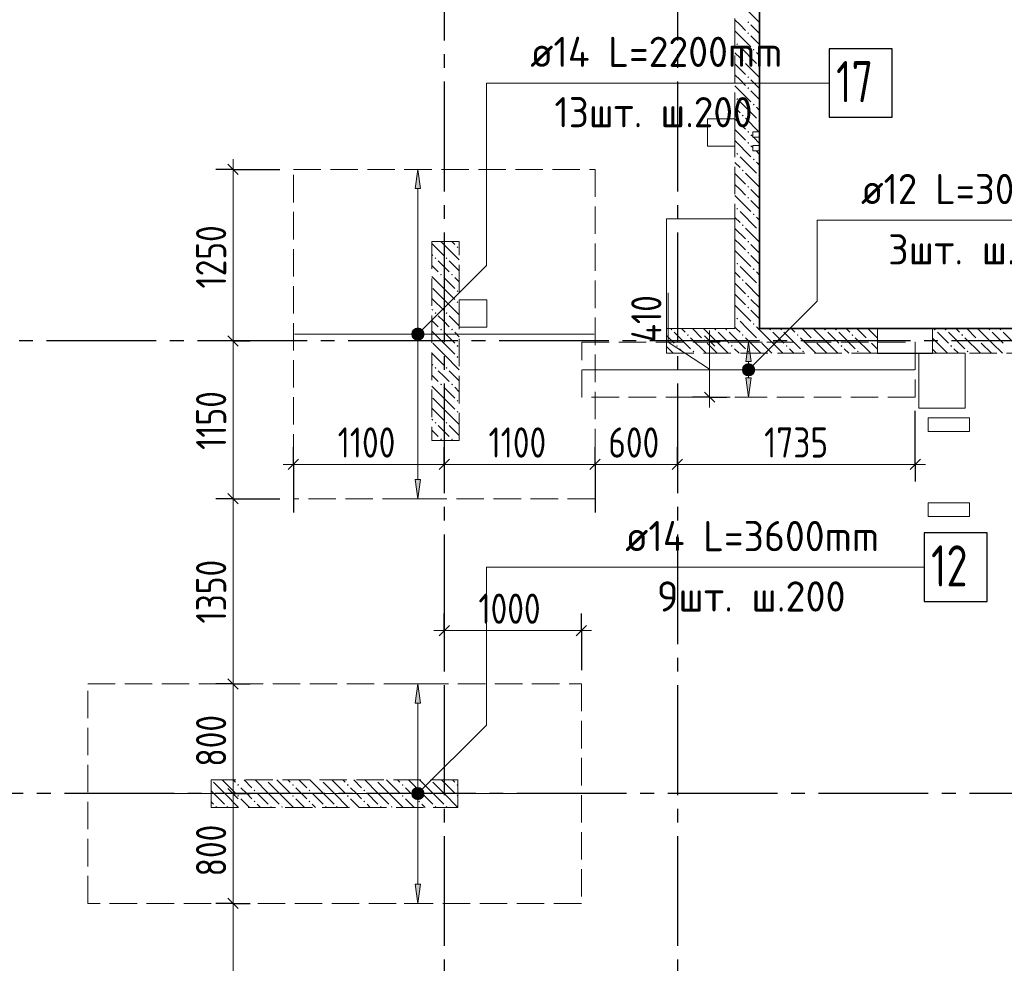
# Model space of a CAD drawing. Header units: millimetres. Extents: x 0 to 43617, y 0 to 59400.
# Tile 22 of 29: x 11528 to 18708, y 37793 to 44672. Entities that reach past the tile are written whole.
import ezdxf

# ---------------------------------------------------------------- set-up
doc = ezdxf.new("R2010")
doc.units = ezdxf.units.MM
doc.linetypes.add('______2', pattern=[270, 200, -70])
doc.linetypes.add('______5', pattern=[1100, 800, -100, 100, -100])
for name, color, linetype, lineweight in [('Standard', 7, 'Continuous', 25), ('ДОП Верх по У', 7, 'Continuous', 25), ('ЖБ Пилон', 180, 'Continuous', 25), ('Макрос окна_ макрос двери', 7, 'Continuous', 18), ('Оси', 40, '______5', 18), ('Позиционная метка номер позиции', 7, 'Continuous', 13), ('Примечания', 7, 'Continuous', 25), ('Размерная выноска', 7, 'Continuous', 13)]:
    doc.layers.add(name, color=color, linetype=linetype, lineweight=lineweight)
doc.layers.add('ЖБ Перекрытие верхний уровень', color=7, linetype='Continuous', lineweight=25, true_color=0xe0e0ff)
doc.layers.add('ЖБ Стена верхний уровень', color=7, linetype='Continuous', lineweight=25, true_color=0x006e00)
doc.styles.add('GOST 2.304-81', font='txt')
doc.styles.add('ISOCPEUR', font='txt')

msp = doc.modelspace()

# ---------------------------------------------------------------- hatches: boundary and pattern name
at = {"layer": 'ДОП Верх по У', "linetype": 'Continuous', "lineweight": 13, "transparency": 33554687}
for points in [[(14451.6, 43440), (14431.6, 43580), (14411.6, 43440)], [(14394.1, 42380), (14469.1, 42380), (14463.8, 42398.8)], [(14394.1, 42380), (14463.8, 42398.8), (14399.3, 42398.8)], [(14399.3, 42361.3), (14469.1, 42380), (14394.1, 42380)], [(14399.3, 42398.8), (14463.8, 42398.8), (14450.3, 42412.3)], [(14399.3, 42398.8), (14450.3, 42412.3), (14412.8, 42412.3)], [(14399.3, 42361.3), (14463.8, 42361.3), (14469.1, 42380)], [(14412.8, 42412.3), (14450.3, 42412.3), (14431.6, 42417.5)], [(14412.8, 42347.8), (14463.8, 42361.3), (14399.3, 42361.3)], [(14412.8, 42347.8), (14450.3, 42347.8), (14463.8, 42361.3)], [(14450.3, 42347.8), (14412.8, 42347.8), (14431.6, 42342.5)], [(16863, 42180), (16843, 42320), (16823, 42180)], [(16810.7, 42138.8), (16875.3, 42138.8), (16861.7, 42152.3)], [(16810.7, 42138.8), (16861.7, 42152.3), (16824.2, 42152.3)], [(16824.2, 42152.3), (16861.7, 42152.3), (16843, 42157.5)], [(16805.5, 42120), (16880.5, 42120), (16875.3, 42138.8)], [(16805.5, 42120), (16875.3, 42138.8), (16810.7, 42138.8)], [(16810.7, 42101.3), (16880.5, 42120), (16805.5, 42120)], [(16810.7, 42101.3), (16875.3, 42101.3), (16880.5, 42120)], [(16824.2, 42087.8), (16875.3, 42101.3), (16810.7, 42101.3)], [(16824.2, 42087.8), (16861.7, 42087.8), (16875.3, 42101.3)], [(16861.7, 42087.8), (16824.2, 42087.8), (16843, 42082.5)], [(14451.6, 39690), (14431.6, 39830), (14411.6, 39690)], [(14399.3, 39048.8), (14463.8, 39048.8), (14450.3, 39062.3)], [(14399.3, 39048.8), (14450.3, 39062.3), (14412.8, 39062.3)], [(14412.8, 39062.3), (14450.3, 39062.3), (14431.6, 39067.5)], [(14394.1, 39030), (14469.1, 39030), (14463.8, 39048.8)], [(14394.1, 39030), (14463.8, 39048.8), (14399.3, 39048.8)], [(14399.3, 39011.3), (14469.1, 39030), (14394.1, 39030)], [(14399.3, 39011.3), (14463.8, 39011.3), (14469.1, 39030)], [(14412.8, 38997.8), (14463.8, 39011.3), (14399.3, 39011.3)], [(14412.8, 38997.8), (14450.3, 38997.8), (14463.8, 39011.3)], [(14450.3, 38997.8), (14412.8, 38997.8), (14431.6, 38992.5)]]:
    msp.add_hatch(color=7, dxfattribs=at).paths.add_polyline_path(points)
for points in [[(16863, 42060), (16843, 41920), (16823, 42060)], [(14451.6, 41320), (14431.6, 41180), (14411.6, 41320)], [(14451.6, 38370), (14431.6, 38230), (14411.6, 38370)]]:
    msp.add_hatch(color=7, dxfattribs=at).paths.add_polyline_path(points, flags=16)
at = {"layer": 'ЖБ Пилон', "linetype": 'Continuous', "lineweight": 18, "transparency": 33554687}
for points in [[(14714.5, 43013.1), (14721, 43019.6), (14727.5, 43013.1), (14721, 43006.6)], [(14554.4, 42933.1), (14560.9, 42939.6), (14567.4, 42933.1), (14560.9, 42926.6)], [(14634.5, 42933.1), (14640.9, 42939.6), (14647.4, 42933.1), (14640.9, 42926.6)], [(14594.5, 42813.1), (14601, 42819.6), (14607.5, 42813.1), (14601, 42806.6)], [(14674.5, 42813.1), (14681, 42819.6), (14687.5, 42813.1), (14681, 42806.6)], [(14714.5, 42693.1), (14721, 42699.6), (14727.5, 42693.1), (14721, 42686.6)], [(14714.5, 42613.1), (14721, 42619.6), (14727.5, 42613.1), (14721, 42606.6)], [(14554.4, 42533.1), (14560.9, 42539.6), (14567.4, 42533.1), (14560.9, 42526.6)], [(14634.5, 42533.1), (14640.9, 42539.6), (14647.4, 42533.1), (14640.9, 42526.6)], [(14594.5, 42413.1), (14601, 42419.6), (14607.5, 42413.1), (14601, 42406.6)], [(14674.5, 42413.1), (14681, 42419.6), (14687.5, 42413.1), (14681, 42406.6)], [(14714.5, 42293.1), (14721, 42299.6), (14727.5, 42293.1), (14721, 42286.6)], [(14714.5, 42213.1), (14721, 42219.6), (14727.5, 42213.1), (14721, 42206.6)], [(14554.4, 42133.1), (14560.9, 42139.6), (14567.4, 42133.1), (14560.9, 42126.6)], [(14634.5, 42133.1), (14640.9, 42139.6), (14647.4, 42133.1), (14640.9, 42126.6)], [(14594.5, 42013.1), (14601, 42019.6), (14607.5, 42013.1), (14601, 42006.6)], [(14674.5, 42013.1), (14681, 42019.6), (14687.5, 42013.1), (14681, 42006.6)], [(14714.5, 41893.1), (14721, 41899.6), (14727.5, 41893.1), (14721, 41886.6)], [(14714.5, 41813.1), (14721, 41819.6), (14727.5, 41813.1), (14721, 41806.6)], [(14554.4, 41733.1), (14560.9, 41739.6), (14567.4, 41733.1), (14560.9, 41726.6)], [(14634.5, 41733.1), (14640.9, 41739.6), (14647.4, 41733.1), (14640.9, 41726.6)], [(14594.5, 41613.1), (14601, 41619.6), (14607.5, 41613.1), (14601, 41606.6)], [(14674.5, 41613.1), (14681, 41619.6), (14687.5, 41613.1), (14681, 41606.6)], [(12924.3, 39130), (12924, 39129.7), (12924, 39130)], [(13114.5, 39093.1), (13121, 39099.6), (13127.5, 39093.1), (13121, 39086.6)], [(13324.3, 39130), (13321, 39126.6), (13317.6, 39130)], [(13514.5, 39093.1), (13521, 39099.6), (13527.5, 39093.1), (13521, 39086.6)], [(13724.3, 39130), (13721, 39126.6), (13717.6, 39130)], [(13914.5, 39093.1), (13921, 39099.6), (13927.5, 39093.1), (13921, 39086.6)], [(14124.3, 39130), (14121, 39126.6), (14117.6, 39130)], [(14314.5, 39093.1), (14321, 39099.6), (14327.5, 39093.1), (14321, 39086.6)], [(14524.3, 39130), (14521, 39126.6), (14517.6, 39130)], [(14714.5, 39093.1), (14721, 39099.6), (14724, 39096.6), (14724, 39089.7), (14721, 39086.6)], [(13114.5, 39013.1), (13121, 39019.6), (13127.5, 39013.1), (13121, 39006.6)], [(13234.5, 39053.1), (13241, 39059.6), (13247.4, 39053.1), (13241, 39046.6)], [(13514.5, 39013.1), (13521, 39019.6), (13527.5, 39013.1), (13521, 39006.6)], [(13634.5, 39053.1), (13641, 39059.6), (13647.4, 39053.1), (13641, 39046.6)], [(13914.5, 39013.1), (13921, 39019.6), (13927.5, 39013.1), (13921, 39006.6)], [(14034.5, 39053.1), (14041, 39059.6), (14047.4, 39053.1), (14041, 39046.6)], [(14314.5, 39013.1), (14321, 39019.6), (14327.5, 39013.1), (14321, 39006.6)], [(14434.5, 39053.1), (14441, 39059.6), (14447.4, 39053.1), (14441, 39046.6)], [(14714.5, 39013.1), (14721, 39019.6), (14724, 39016.6), (14724, 39009.7), (14721, 39006.6)], [(12954.4, 38933.1), (12960.9, 38939.6), (12967.4, 38933.1), (12964.3, 38930), (12957.6, 38930)], [(13034.5, 38933.1), (13041, 38939.6), (13047.4, 38933.1), (13044.3, 38930), (13037.6, 38930)], [(13234.5, 38973.1), (13241, 38979.6), (13247.4, 38973.1), (13241, 38966.6)], [(13354.4, 38933.1), (13360.9, 38939.6), (13367.4, 38933.1), (13364.3, 38930), (13357.6, 38930)], [(13434.5, 38933.1), (13441, 38939.6), (13447.4, 38933.1), (13444.3, 38930), (13437.6, 38930)], [(13634.5, 38973.1), (13641, 38979.6), (13647.4, 38973.1), (13641, 38966.6)], [(13754.4, 38933.1), (13760.9, 38939.6), (13767.4, 38933.1), (13764.3, 38930), (13757.6, 38930)], [(13834.5, 38933.1), (13841, 38939.6), (13847.4, 38933.1), (13844.3, 38930), (13837.6, 38930)], [(14034.5, 38973.1), (14041, 38979.6), (14047.4, 38973.1), (14041, 38966.6)], [(14154.4, 38933.1), (14160.9, 38939.6), (14167.4, 38933.1), (14164.3, 38930), (14157.6, 38930)], [(14234.5, 38933.1), (14241, 38939.6), (14247.4, 38933.1), (14244.3, 38930), (14237.6, 38930)], [(14434.5, 38973.1), (14441, 38979.6), (14447.4, 38973.1), (14441, 38966.6)], [(14554.4, 38933.1), (14560.9, 38939.6), (14567.4, 38933.1), (14564.3, 38930), (14557.6, 38930)], [(14634.5, 38933.1), (14641, 38939.6), (14647.4, 38933.1), (14644.3, 38930), (14637.6, 38930)]]:
    msp.add_hatch(color=7, dxfattribs=at).paths.add_polyline_path(points, flags=16)
at = {"layer": 'ЖБ Стена верхний уровень', "linetype": 'Continuous', "lineweight": 18, "transparency": 33554687}
for points in [[(16834.5, 44653.1), (16840.9, 44659.6), (16847.4, 44653.1), (16840.9, 44646.6)], [(16834.5, 44573.1), (16840.9, 44579.6), (16847.4, 44573.1), (16840.9, 44566.6)], [(16754.4, 44493.1), (16760.9, 44499.6), (16767.4, 44493.1), (16760.9, 44486.6)], [(16874.5, 44453.1), (16881, 44459.6), (16887.5, 44453.1), (16881, 44446.6)], [(16794.5, 44373.1), (16801, 44379.6), (16807.5, 44373.1), (16801, 44366.6)], [(16914.5, 44333.1), (16921, 44339.6), (16924, 44336.6), (16924, 44329.7), (16921, 44326.6)], [(16834.5, 44253.1), (16840.9, 44259.6), (16847.4, 44253.1), (16840.9, 44246.6)], [(16834.5, 44173.1), (16840.9, 44179.6), (16847.4, 44173.1), (16840.9, 44166.6)], [(16754.4, 44093.1), (16760.9, 44099.6), (16767.4, 44093.1), (16760.9, 44086.6)], [(16874.5, 44053.1), (16881, 44059.6), (16887.5, 44053.1), (16881, 44046.6)], [(16794.5, 43973.1), (16801, 43979.6), (16807.5, 43973.1), (16801, 43966.6)], [(16914.5, 43933.1), (16921, 43939.6), (16924, 43936.6), (16924, 43929.7), (16921, 43926.6)], [(16834.5, 43853.1), (16840.9, 43859.6), (16847.4, 43853.1), (16840.9, 43846.6)], [(16834.5, 43773.1), (16840.9, 43779.6), (16847.4, 43773.1), (16840.9, 43766.6)], [(16754.4, 43693.1), (16760.9, 43699.6), (16767.4, 43693.1), (16760.9, 43686.6)], [(16874.5, 43653.1), (16881, 43659.6), (16887.5, 43653.1), (16881, 43646.6)], [(16794.5, 43573.1), (16801, 43579.6), (16807.5, 43573.1), (16801, 43566.6)], [(16914.5, 43533.1), (16921, 43539.6), (16924, 43536.6), (16924, 43529.7), (16921, 43526.6)], [(16834.5, 43453.1), (16840.9, 43459.6), (16847.4, 43453.1), (16840.9, 43446.6)], [(16834.5, 43373.1), (16840.9, 43379.6), (16847.4, 43373.1), (16840.9, 43366.6)], [(16754.4, 43293.1), (16760.9, 43299.6), (16767.4, 43293.1), (16760.9, 43286.6)], [(16874.5, 43253.1), (16881, 43259.6), (16887.5, 43253.1), (16881, 43246.6)], [(16794.5, 43173.1), (16801, 43179.6), (16807.5, 43173.1), (16801, 43166.6)], [(16914.5, 43133.1), (16921, 43139.6), (16924, 43136.6), (16924, 43129.7), (16921, 43126.6)], [(16834.5, 43053.1), (16840.9, 43059.6), (16847.4, 43053.1), (16840.9, 43046.6)], [(16834.5, 42973.1), (16840.9, 42979.6), (16847.4, 42973.1), (16840.9, 42966.6)], [(16754.4, 42893.1), (16760.9, 42899.6), (16767.4, 42893.1), (16760.9, 42886.6)], [(16874.5, 42853.1), (16881, 42859.6), (16887.5, 42853.1), (16881, 42846.6)], [(16794.5, 42773.1), (16801, 42779.6), (16807.5, 42773.1), (16801, 42766.6)], [(16914.5, 42733.1), (16921, 42739.6), (16924, 42736.6), (16924, 42729.7), (16921, 42726.6)], [(16834.5, 42653.1), (16840.9, 42659.6), (16847.4, 42653.1), (16840.9, 42646.6)], [(16834.5, 42573.1), (16840.9, 42579.6), (16847.4, 42573.1), (16840.9, 42566.6)], [(16754.4, 42493.1), (16760.9, 42499.6), (16767.4, 42493.1), (16760.9, 42486.6)], [(16874.5, 42453.1), (16881, 42459.6), (16887.5, 42453.1), (16881, 42446.6)], [(16274.5, 42413.1), (16281, 42419.6), (16287.5, 42413.1), (16281, 42406.6)], [(16394.5, 42373.1), (16401, 42379.6), (16407.5, 42373.1), (16401, 42366.6)], [(16594.5, 42413.1), (16601, 42419.6), (16607.5, 42413.1), (16601, 42406.6)], [(16674.5, 42413.1), (16681, 42419.6), (16687.5, 42413.1), (16681, 42406.6)], [(16794.5, 42373.1), (16801, 42379.6), (16807.5, 42373.1), (16801, 42366.6)], [(16994.5, 42413.1), (17001, 42419.6), (17007.5, 42413.1), (17001, 42406.6)], [(17074.5, 42413.1), (17081, 42419.6), (17087.5, 42413.1), (17081, 42406.6)], [(17194.5, 42373.1), (17201, 42379.6), (17207.5, 42373.1), (17201, 42366.6)], [(17394.5, 42413.1), (17401, 42419.6), (17407.5, 42413.1), (17401, 42406.6)], [(17474.5, 42413.1), (17481, 42419.6), (17487.5, 42413.1), (17481, 42406.6)], [(17594.5, 42373.1), (17601, 42379.6), (17607.5, 42373.1), (17601, 42366.6)], [(18194.5, 42413.1), (18201, 42419.6), (18207.5, 42413.1), (18201, 42406.6)], [(18274.5, 42413.1), (18281, 42419.6), (18287.5, 42413.1), (18281, 42406.6)], [(18394.5, 42373.1), (18401, 42379.6), (18407.5, 42373.1), (18401, 42366.6)], [(18594.5, 42413.1), (18601, 42419.6), (18607.5, 42413.1), (18601, 42406.6)], [(18674.5, 42413.1), (18681, 42419.6), (18687.5, 42413.1), (18681, 42406.6)], [(16314.5, 42293.1), (16321, 42299.6), (16327.5, 42293.1), (16321, 42286.6)], [(16514.5, 42333.1), (16521, 42339.6), (16527.5, 42333.1), (16521, 42326.6)], [(16714.5, 42293.1), (16721, 42299.6), (16727.5, 42293.1), (16721, 42286.6)], [(16914.5, 42333.1), (16921, 42339.6), (16927.5, 42333.1), (16921, 42326.6)], [(17114.5, 42293.1), (17121, 42299.6), (17127.5, 42293.1), (17121, 42286.6)], [(17314.5, 42333.1), (17321, 42339.6), (17327.5, 42333.1), (17321, 42326.6)], [(17514.5, 42293.1), (17521, 42299.6), (17527.5, 42293.1), (17521, 42286.6)], [(17714.5, 42333.1), (17721, 42339.6), (17727.5, 42333.1), (17721, 42326.6)], [(18314.5, 42293.1), (18321, 42299.6), (18327.5, 42293.1), (18321, 42286.6)], [(18514.5, 42333.1), (18521, 42339.6), (18527.5, 42333.1), (18521, 42326.6)], [(16434.5, 42253.1), (16440.9, 42259.6), (16447.4, 42253.1), (16440.9, 42246.6)], [(16834.5, 42253.1), (16840.9, 42259.6), (16847.4, 42253.1), (16840.9, 42246.6)], [(17234.5, 42253.1), (17240.9, 42259.6), (17247.4, 42253.1), (17240.9, 42246.6)], [(17634.5, 42253.1), (17640.9, 42259.6), (17647.4, 42253.1), (17640.9, 42246.6)], [(18434.5, 42253.1), (18440.9, 42259.6), (18447.4, 42253.1), (18440.9, 42246.6)]]:
    msp.add_hatch(color=7, dxfattribs=at).paths.add_polyline_path(points, flags=16)
at = {"layer": 'Позиционная метка номер позиции', "linetype": 'Continuous', "lineweight": 13, "transparency": 33554687}
for points in [[(14388.3, 42391.5), (14463.4, 42348.2), (14399.8, 42411.8)], [(14388.3, 42368.6), (14443, 42336.7), (14388.3, 42391.5)], [(14388.3, 42391.5), (14443, 42336.7), (14463.4, 42348.2)], [(14420.1, 42336.7), (14388.3, 42368.6), (14399.8, 42348.2)], [(14388.3, 42368.6), (14420.1, 42336.7), (14443, 42336.7)], [(14399.8, 42411.8), (14474.9, 42368.6), (14420.1, 42423.3)], [(14399.8, 42411.8), (14463.4, 42348.2), (14474.9, 42368.6)], [(14420.1, 42423.3), (14474.9, 42368.6), (14474.9, 42391.5)], [(14420.1, 42423.3), (14474.9, 42391.5), (14443, 42423.3)], [(14443, 42423.3), (14474.9, 42391.5), (14463.4, 42411.8)], [(16799.7, 42131.5), (16874.8, 42088.2), (16811.2, 42151.8)], [(16811.2, 42151.8), (16886.3, 42108.6), (16831.5, 42163.3)], [(16811.2, 42151.8), (16874.8, 42088.2), (16886.3, 42108.6)], [(16831.5, 42163.3), (16886.3, 42108.6), (16886.3, 42131.5)], [(16831.5, 42163.3), (16886.3, 42131.5), (16854.4, 42163.3)], [(16854.4, 42163.3), (16886.3, 42131.5), (16874.8, 42151.8)], [(16799.7, 42108.6), (16854.4, 42076.7), (16799.7, 42131.5)], [(16799.7, 42131.5), (16854.4, 42076.7), (16874.8, 42088.2)], [(16831.5, 42076.7), (16799.7, 42108.6), (16811.2, 42088.2)], [(16799.7, 42108.6), (16831.5, 42076.7), (16854.4, 42076.7)], [(14388.3, 39041.5), (14463.4, 38998.2), (14399.8, 39061.8)], [(14399.8, 39061.8), (14474.9, 39018.6), (14420.1, 39073.3)], [(14399.8, 39061.8), (14463.4, 38998.2), (14474.9, 39018.6)], [(14420.1, 39073.3), (14474.9, 39018.6), (14474.9, 39041.5)], [(14420.1, 39073.3), (14474.9, 39041.5), (14443, 39073.3)], [(14443, 39073.3), (14474.9, 39041.5), (14463.4, 39061.8)], [(14388.3, 39018.6), (14443, 38986.7), (14388.3, 39041.5)], [(14388.3, 39041.5), (14443, 38986.7), (14463.4, 38998.2)], [(14420.1, 38986.7), (14388.3, 39018.6), (14399.8, 38998.2)], [(14388.3, 39018.6), (14420.1, 38986.7), (14443, 38986.7)]]:
    msp.add_hatch(color=7, dxfattribs=at).paths.add_polyline_path(points)

# ---------------------------------------------------------------- linework, layer by layer
at = {"layer": 'Standard', "color": 7, "linetype": 'Continuous', "lineweight": 25, "transparency": 33554687}
for p, q in [((13046.7, 43617.5), (13121.7, 43542.5)), ((13046.7, 42367.5), (13121.7, 42292.5)), ((16596.5, 42292.5), (16521.5, 42367.5)), ((16596.5, 41882.5), (16521.5, 41957.5)), ((13486.5, 41392), (13561.5, 41467)), ((14586.5, 41392), (14661.5, 41467)), ((15686.5, 41392), (15761.5, 41467)), ((16286.5, 41392), (16361.5, 41467)), ((18021.5, 41392), (18096.5, 41467)), ((13046.7, 41217.5), (13121.7, 41142.5)), ((14586.5, 40180.6), (14661.5, 40255.6)), ((15586.5, 40180.6), (15661.5, 40255.6)), ((13046.7, 39867.5), (13121.7, 39792.5)), ((13046.7, 39067.5), (13121.7, 38992.5)), ((13046.7, 38267.5), (13121.7, 38192.5))]:
    msp.add_line(p, q, dxfattribs=at)
at = {"layer": 'Standard', "color": 7, "linetype": 'Continuous', "lineweight": 13, "transparency": 33554687}
for p, q in [((13084.2, 43580), (13084.2, 43655)), ((16257.9, 42320), (16257.9, 42679.7)), ((16559, 42330), (16559, 42405)), ((13084.2, 42330), (13084.2, 41180)), ((16559, 42125), (16257.9, 42320)), ((16559, 41920), (16559, 42330)), ((16559, 41920), (16559, 41845)), ((13524, 41429.5), (13449, 41429.5)), ((13524, 41429.5), (14624, 41429.5)), ((14624, 41429.5), (15724, 41429.5)), ((15724, 41429.5), (16324, 41429.5)), ((16324, 41429.5), (18059, 41429.5)), ((18059, 41429.5), (18134, 41429.5)), ((13084.2, 41180), (13084.2, 39830)), ((14624, 40218.1), (14549, 40218.1)), ((14624, 40218.1), (15624, 40218.1)), ((15624, 40218.1), (15699, 40218.1)), ((13084.2, 39830), (13084.2, 39030)), ((13084.2, 39030), (13084.2, 38230)), ((13084.2, 38230), (13084.2, 36530))]:
    msp.add_line(p, q, dxfattribs=at)
at = {"layer": 'Standard', "color": 251, "linetype": 'Continuous', "lineweight": -3, "true_color": 0x656565, "transparency": 33554687}
for p, q in [((13084.2, 43580), (12959.2, 43580)), ((13084.2, 43580), (13209.2, 43580)), ((13084.2, 43580), (13424, 43580)), ((13084.2, 42330), (12959.2, 42330)), ((13084.2, 42330), (13209.2, 42330)), ((13084.2, 42330), (13084.2, 42330)), ((16559, 42330), (16434, 42330)), ((16559, 42330), (16684, 42330)), ((16559, 42330), (16559, 42330)), ((16559, 41920), (16434, 41920)), ((16559, 41920), (16684, 41920)), ((16559, 41920), (16559, 41920)), ((18059, 41429.5), (18059, 41820)), ((13524, 41429.5), (13524, 41554.5)), ((14624, 41429.5), (14624, 41554.5)), ((15724, 41429.5), (15724, 41554.5)), ((16324, 41429.5), (16324, 41554.5)), ((18059, 41429.5), (18059, 41554.5)), ((13524, 41429.5), (13524, 41304.5)), ((13524, 41429.5), (13524, 41080)), ((14624, 41429.5), (14624, 41304.5)), ((14624, 41429.5), (14624, 41429.5)), ((15724, 41429.5), (15724, 41304.5)), ((15724, 41429.5), (15724, 41080)), ((16324, 41429.5), (16324, 41304.5)), ((16324, 41429.5), (16324, 41429.5)), ((18059, 41429.5), (18059, 41304.5)), ((13084.2, 41180), (12959.2, 41180)), ((13084.2, 41180), (13209.2, 41180)), ((13084.2, 41180), (13424, 41180)), ((14624, 40218.1), (14624, 40343.1)), ((15624, 40218.1), (15624, 40343.1)), ((14624, 40218.1), (14624, 40093.1)), ((14624, 40218.1), (14624, 39930)), ((15624, 40218.1), (15624, 40093.1)), ((15624, 40218.1), (15624, 39930)), ((13084.2, 39830), (12959.2, 39830)), ((13084.2, 39830), (13209.2, 39830)), ((13084.2, 39830), (13084.2, 39830)), ((13084.2, 39030), (12959.2, 39030)), ((13084.2, 39030), (13209.2, 39030)), ((13084.2, 39030), (13084.2, 39030)), ((13084.2, 38230), (12959.2, 38230)), ((13084.2, 38230), (13209.2, 38230)), ((13084.2, 38230), (13084.2, 38230))]:
    msp.add_line(p, q, dxfattribs=at)
at = {"layer": 'Standard', "color": 7, "linetype": 'Continuous', "lineweight": 13, "transparency": 33554687}
msp.add_lwpolyline([(13084.2, 43580), (13084.2, 42625.3), (13084.2, 42625.3), (13084.2, 42330)], dxfattribs=at)
at = {"layer": 'ДОП Верх по У', "color": 7, "linetype": 'Continuous', "lineweight": 13, "transparency": 33554687}
for p, q in [((15231.6, 44210), (17339.6, 44210)), ((17643, 43210), (19685, 43210)), ((15924, 40680), (18032, 40680))]:
    msp.add_line(p, q, dxfattribs=at)
at = {"layer": 'ДОП Верх по У', "color": 251, "linetype": 'Continuous', "lineweight": 13, "true_color": 0x494949, "transparency": 33554687}
for p, q in [((14431.6, 43580), (14331.6, 43580)), ((14431.6, 43580), (14411.6, 43440)), ((14451.6, 43440), (14431.6, 43580)), ((14431.6, 43580), (14531.6, 43580)), ((14431.6, 43580), (14431.6, 43580)), ((14411.6, 43440), (14451.6, 43440)), ((14431.6, 42410), (14431.6, 43440)), ((14394.1, 42380), (14394.1, 42380)), ((14469.1, 42380), (14469.1, 42380)), ((14431.6, 41320), (14431.6, 42350)), ((16843, 42320), (16743, 42320)), ((16843, 42320), (16823, 42180)), ((16863, 42180), (16843, 42320)), ((16843, 42320), (16943, 42320)), ((16843, 42320), (16843, 42320)), ((16823, 42180), (16863, 42180)), ((16843, 42150), (16843, 42180)), ((16805.5, 42120), (16805.5, 42120)), ((16843, 42060), (16843, 42090)), ((16880.5, 42120), (16880.5, 42120)), ((16843, 41920), (16823, 42060)), ((16823, 42060), (16863, 42060)), ((16863, 42060), (16843, 41920)), ((16843, 41920), (16743, 41920)), ((16843, 41920), (16943, 41920)), ((16843, 41920), (16843, 41920)), ((14431.6, 41180), (14411.6, 41320)), ((14411.6, 41320), (14451.6, 41320)), ((14451.6, 41320), (14431.6, 41180)), ((14431.6, 41180), (14331.6, 41180)), ((14431.6, 41180), (14531.6, 41180)), ((14431.6, 41180), (14431.6, 41180)), ((14431.6, 39830), (14331.6, 39830)), ((14431.6, 39830), (14411.6, 39690)), ((14451.6, 39690), (14431.6, 39830)), ((14431.6, 39830), (14531.6, 39830)), ((14431.6, 39830), (14431.6, 39830)), ((14411.6, 39690), (14451.6, 39690)), ((14431.6, 39060), (14431.6, 39690)), ((14394.1, 39030), (14394.1, 39030)), ((14431.6, 38370), (14431.6, 39000)), ((14469.1, 39030), (14469.1, 39030)), ((14431.6, 38230), (14411.6, 38370)), ((14411.6, 38370), (14451.6, 38370)), ((14451.6, 38370), (14431.6, 38230)), ((14431.6, 38230), (14331.6, 38230)), ((14431.6, 38230), (14531.6, 38230)), ((14431.6, 38230), (14431.6, 38230))]:
    msp.add_line(p, q, dxfattribs=at)
at = {"layer": 'ДОП Верх по У', "color": 7, "linetype": 'Continuous', "lineweight": 18, "transparency": 33554687}
for p, q in [((13531, 42380), (15717, 42380)), ((15633, 42120), (18053, 42120)), ((12031, 39030), (15617, 39030))]:
    msp.add_line(p, q, dxfattribs=at)
at = {"layer": 'ДОП Верх по У', "color": 7, "linetype": 'Continuous', "lineweight": 25, "transparency": 33554687}
for points in [[(17431.6, 43960), (17891.6, 43960), (17891.6, 44460), (17431.6, 44460), (17431.6, 43960)], [(18124, 40430), (18584, 40430), (18584, 40930), (18124, 40930), (18124, 40430)]]:
    msp.add_lwpolyline(points, dxfattribs=at)
at = {"layer": 'ДОП Верх по У', "color": 251, "linetype": 'Continuous', "lineweight": 13, "true_color": 0x494949, "transparency": 33554687}
for centre in [(14431.6, 42380), (16843, 42120), (14431.6, 39030)]:
    msp.add_circle(centre, 37.5, dxfattribs=at)
at = {"layer": 'ЖБ Перекрытие верхний уровень', "color": 7, "linetype": 'Continuous', "lineweight": 18, "transparency": 33554687}
for p, q in [((16924, 44950), (16924, 43755)), ((16744, 43950), (16544, 43950)), ((16544, 43950), (16544, 43750)), ((16744, 43750), (16744, 43950)), ((16544, 43750), (16744, 43750)), ((16924, 43755), (16874, 43755)), ((16874, 43755), (16874, 43715)), ((16874, 43715), (16924, 43715)), ((16924, 43715), (16924, 42420)), ((16744, 43220), (16244, 43220)), ((16244, 43220), (16244, 42420)), ((16744, 42420), (16744, 43220)), ((14934, 42630), (14734, 42630)), ((14734, 42630), (14734, 42430)), ((14934, 42430), (14934, 42630)), ((14734, 42430), (14934, 42430)), ((16244, 42420), (16744, 42420)), ((16924, 42420), (20969, 42420)), ((18424, 42240), (18084, 42240)), ((18084, 42240), (18084, 41840)), ((18424, 41840), (18424, 42240)), ((18084, 41840), (18424, 41840)), ((18454, 41770), (18154, 41770)), ((18154, 41770), (18154, 41670)), ((18454, 41670), (18454, 41770)), ((18154, 41670), (18454, 41670)), ((18454, 41150), (18154, 41150)), ((18154, 41150), (18154, 41050)), ((18454, 41050), (18454, 41150)), ((18154, 41050), (18454, 41050))]:
    msp.add_line(p, q, dxfattribs=at)
at = {"layer": 'ЖБ Пилон', "color": 253, "linetype": '______2', "lineweight": 13, "true_color": 0xa0a0a0, "transparency": 33554687}
for p, q in [((14534, 43055), (14534, 41605)), ((14734, 43055), (14534, 43055)), ((14734, 41605), (14734, 43055)), ((14534, 41605), (14734, 41605)), ((14724, 39130), (12924, 39130)), ((12924, 39130), (12924, 38930)), ((14724, 38930), (14724, 39130)), ((12924, 38930), (14724, 38930))]:
    msp.add_line(p, q, dxfattribs=at)
at = {"layer": 'ЖБ Пилон', "color": 9, "linetype": 'Continuous', "lineweight": 18, "true_color": 0xc7c7c7, "transparency": 33554687}
for p, q in [((14540.9, 43033.1), (14534, 43040.1)), ((14540.9, 43033.1), (14621, 42953.1)), ((14599.1, 43055), (14621, 43033.1)), ((14621, 43033.1), (14734, 42920.1)), ((14679.1, 43055), (14701, 43033.1)), ((14534, 42960.1), (14540.9, 42953.1)), ((14534, 42880.1), (14581, 42833.1)), ((14621, 42873.1), (14581, 42913.1)), ((14660.9, 42833.1), (14621, 42873.1)), ((14660.9, 42913.1), (14734, 42840.1)), ((14621, 42713.1), (14534, 42800.1)), ((14621, 42793.1), (14701, 42713.1)), ((14701, 42793.1), (14734, 42760.1)), ((14540.9, 42713.1), (14621, 42633.1)), ((14621, 42713.1), (14701, 42633.1)), ((14540.9, 42633.1), (14534, 42640.1)), ((14540.9, 42633.1), (14621, 42553.1)), ((14621, 42633.1), (14734, 42520.1)), ((14534, 42560.1), (14540.9, 42553.1)), ((14621, 42473.1), (14581, 42513.1)), ((14660.9, 42513.1), (14734, 42440.1)), ((14534, 42480.1), (14581, 42433.1)), ((14660.9, 42433.1), (14621, 42473.1)), ((14621, 42313.1), (14534, 42400.1)), ((14621, 42393.1), (14701, 42313.1)), ((14701, 42393.1), (14734, 42360.1)), ((14540.9, 42313.1), (14621, 42233.1)), ((14621, 42313.1), (14701, 42233.1)), ((14540.9, 42233.1), (14534, 42240.1)), ((14540.9, 42233.1), (14621, 42153.1)), ((14621, 42233.1), (14734, 42120.1)), ((14534, 42160.1), (14540.9, 42153.1)), ((14534, 42080.1), (14581, 42033.1)), ((14621, 42073.1), (14581, 42113.1)), ((14660.9, 42113.1), (14734, 42040.1)), ((14660.9, 42033.1), (14621, 42073.1)), ((14621, 41913.1), (14534, 42000.1)), ((14621, 41993.1), (14701, 41913.1)), ((14701, 41993.1), (14734, 41960.1)), ((14540.9, 41913.1), (14621, 41833.1)), ((14621, 41913.1), (14701, 41833.1)), ((14540.9, 41833.1), (14534, 41840.1)), ((14540.9, 41833.1), (14621, 41753.1)), ((14621, 41833.1), (14734, 41720.1)), ((14534, 41760.1), (14540.9, 41753.1)), ((14534, 41680.1), (14581, 41633.1)), ((14621, 41673.1), (14581, 41713.1)), ((14660.9, 41633.1), (14621, 41673.1)), ((14660.9, 41713.1), (14734, 41640.1)), ((12941, 39113.1), (13021, 39033.1)), ((13021, 39113.1), (13004.1, 39130)), ((13021, 39113.1), (13101, 39033.1)), ((13084.1, 39130), (13101, 39113.1)), ((13181, 39033.1), (13141, 39073.1)), ((13164.1, 39130), (13221, 39073.1)), ((13341, 39033.1), (13244.1, 39130)), ((13341, 39113.1), (13421, 39033.1)), ((13421, 39113.1), (13404.1, 39130)), ((13421, 39113.1), (13501, 39033.1)), ((13484.1, 39130), (13501, 39113.1)), ((13581, 39033.1), (13541, 39073.1)), ((13564.1, 39130), (13621, 39073.1)), ((13741, 39033.1), (13644.1, 39130)), ((13741, 39113.1), (13821, 39033.1)), ((13821, 39113.1), (13804.1, 39130)), ((13821, 39113.1), (13901, 39033.1)), ((13884.1, 39130), (13901, 39113.1)), ((13981, 39033.1), (13941, 39073.1)), ((13964.1, 39130), (14021, 39073.1)), ((14141, 39033.1), (14044.1, 39130)), ((14141, 39113.1), (14221, 39033.1)), ((14221, 39113.1), (14204.1, 39130)), ((14221, 39113.1), (14301, 39033.1)), ((14284.1, 39130), (14301, 39113.1)), ((14381, 39033.1), (14341, 39073.1)), ((14364.1, 39130), (14421, 39073.1)), ((14541, 39033.1), (14444.1, 39130)), ((14541, 39113.1), (14621, 39033.1)), ((14621, 39113.1), (14604.1, 39130)), ((14621, 39113.1), (14701, 39033.1)), ((14684.1, 39130), (14701, 39113.1)), ((12941, 39033.1), (12924, 39050.1)), ((12941, 39033.1), (13021, 38953.1)), ((13021, 39033.1), (13124.1, 38930)), ((13141, 38993.1), (13204.1, 38930)), ((13221, 38993.1), (13181, 39033.1)), ((13260.9, 39033.1), (13341, 38953.1)), ((13341, 39033.1), (13421, 38953.1)), ((13421, 39033.1), (13524.1, 38930)), ((13541, 38993.1), (13604.1, 38930)), ((13621, 38993.1), (13581, 39033.1)), ((13660.9, 39033.1), (13741, 38953.1)), ((13741, 39033.1), (13821, 38953.1)), ((13821, 39033.1), (13924.1, 38930)), ((13941, 38993.1), (14004.1, 38930)), ((14021, 38993.1), (13981, 39033.1)), ((14060.9, 39033.1), (14141, 38953.1)), ((14141, 39033.1), (14221, 38953.1)), ((14221, 39033.1), (14324.1, 38930)), ((14341, 38993.1), (14404.1, 38930)), ((14421, 38993.1), (14381, 39033.1)), ((14460.9, 39033.1), (14541, 38953.1)), ((14541, 39033.1), (14621, 38953.1)), ((14621, 39033.1), (14724, 38930.1)), ((12924, 38970.1), (12941, 38953.1)), ((13260.9, 38953.1), (13284.1, 38930)), ((13660.9, 38953.1), (13684.1, 38930)), ((14060.9, 38953.1), (14084.1, 38930)), ((14460.9, 38953.1), (14484.1, 38930))]:
    msp.add_line(p, q, dxfattribs=at)
at = {"layer": 'ЖБ Стена верхний уровень', "color": 251, "linetype": '______2', "lineweight": 13, "true_color": 0x656565, "transparency": 33554687}
for p, q in [((16744, 44950), (16744, 42420)), ((16924, 43855), (16924, 44950)), ((16924, 43855), (16874, 43855)), ((16874, 43855), (16874, 43815)), ((16874, 43815), (16924, 43815)), ((16924, 43755), (16924, 43815)), ((16924, 43755), (16874, 43755)), ((16874, 43755), (16874, 43715)), ((16874, 43715), (16924, 43715)), ((16924, 42420), (16924, 43715)), ((16744, 42420), (16244, 42420)), ((16244, 42420), (16244, 42240)), ((17784, 42420), (16924, 42420)), ((17784, 42420), (17784, 42240)), ((18184, 42240), (18184, 42420)), ((20619, 42420), (18184, 42420)), ((16244, 42240), (17784, 42240)), ((18184, 42240), (20619, 42240))]:
    msp.add_line(p, q, dxfattribs=at)
at = {"layer": 'ЖБ Стена верхний уровень', "color": 9, "linetype": 'Continuous', "lineweight": 18, "true_color": 0xc7c7c7, "transparency": 33554687}
for p, q in [((16924, 44650.1), (16821, 44753.1)), ((16781, 44633.1), (16744, 44670.1)), ((16821, 44593.1), (16781, 44633.1)), ((16860.9, 44633.1), (16924, 44570.1)), ((16744, 44590.1), (16860.9, 44473.1)), ((16860.9, 44553.1), (16924, 44490.1)), ((16781, 44473.1), (16901, 44353.1)), ((16744, 44430.1), (16781, 44393.1)), ((16924, 44410.1), (16901, 44433.1)), ((16744, 44350.1), (16821, 44273.1)), ((16924, 44250.1), (16821, 44353.1)), ((16781, 44233.1), (16744, 44270.1)), ((16821, 44193.1), (16781, 44233.1)), ((16860.9, 44233.1), (16924, 44170.1)), ((16744, 44190.1), (16860.9, 44073.1)), ((16860.9, 44153.1), (16924, 44090.1)), ((16744, 44030.1), (16781, 43993.1)), ((16781, 44073.1), (16901, 43953.1)), ((16924, 44010.1), (16901, 44033.1)), ((16744, 43950.1), (16821, 43873.1)), ((16919.1, 43855), (16821, 43953.1)), ((16781, 43833.1), (16744, 43870.1)), ((16821, 43793.1), (16781, 43833.1)), ((16860.9, 43833.1), (16874, 43820.1)), ((16879.1, 43815), (16924, 43770.1)), ((16744, 43790.1), (16860.9, 43673.1)), ((16860.9, 43753.1), (16874, 43740.1)), ((16781, 43673.1), (16901, 43553.1)), ((16899.1, 43715), (16924, 43690.1)), ((16744, 43630.1), (16781, 43593.1)), ((16924, 43610.1), (16901, 43633.1)), ((16744, 43550.1), (16821, 43473.1)), ((16924, 43450.1), (16821, 43553.1)), ((16781, 43433.1), (16744, 43470.1)), ((16744, 43390.1), (16860.9, 43273.1)), ((16821, 43393.1), (16781, 43433.1)), ((16860.9, 43433.1), (16924, 43370.1)), ((16860.9, 43353.1), (16924, 43290.1)), ((16744, 43230.1), (16781, 43193.1)), ((16781, 43273.1), (16901, 43153.1)), ((16924, 43210.1), (16901, 43233.1)), ((16744, 43150.1), (16821, 43073.1)), ((16924, 43050.1), (16821, 43153.1)), ((16781, 43033.1), (16744, 43070.1)), ((16821, 42993.1), (16781, 43033.1)), ((16860.9, 43033.1), (16924, 42970.1)), ((16744, 42990.1), (16860.9, 42873.1)), ((16860.9, 42953.1), (16924, 42890.1)), ((16781, 42873.1), (16901, 42753.1)), ((16744, 42830.1), (16781, 42793.1)), ((16924, 42810.1), (16901, 42833.1)), ((16744, 42750.1), (16821, 42673.1)), ((16924, 42650.1), (16821, 42753.1)), ((16781, 42633.1), (16744, 42670.1)), ((16744, 42590.1), (16860.9, 42473.1)), ((16821, 42593.1), (16781, 42633.1)), ((16860.9, 42633.1), (16924, 42570.1)), ((16860.9, 42553.1), (16924, 42490.1)), ((16781, 42473.1), (16834.1, 42420)), ((16244, 42370.1), (16301, 42313.1)), ((16301, 42393.1), (16421, 42273.1)), ((16354.1, 42420), (16381, 42393.1)), ((16434.1, 42420), (16501, 42353.1)), ((16621, 42313.1), (16514.1, 42420)), ((16621, 42393.1), (16701, 42313.1)), ((16701, 42393.1), (16821, 42273.1)), ((16744, 42430.1), (16754.1, 42420)), ((16754.1, 42420), (16781, 42393.1)), ((16834.1, 42420), (16901, 42353.1)), ((16914.1, 42420), (16901, 42433.1)), ((17021, 42313.1), (16914.1, 42420)), ((17021, 42393.1), (17101, 42313.1)), ((17101, 42393.1), (17221, 42273.1)), ((17154.1, 42420), (17181, 42393.1)), ((17234.1, 42420), (17301, 42353.1)), ((17421, 42313.1), (17314.1, 42420)), ((17421, 42393.1), (17501, 42313.1)), ((17501, 42393.1), (17621, 42273.1)), ((17554.1, 42420), (17581, 42393.1)), ((17634.1, 42420), (17701, 42353.1)), ((17784, 42350.1), (17714.1, 42420)), ((18221, 42393.1), (18301, 42313.1)), ((18301, 42393.1), (18421, 42273.1)), ((18621, 42393.1), (18701, 42313.1)), ((18701, 42393.1), (18821, 42273.1)), ((16534.1, 42240), (16421, 42353.1)), ((16540.9, 42313.1), (16614.1, 42240)), ((16621, 42313.1), (16694.1, 42240)), ((16934.1, 42240), (16821, 42353.1)), ((16940.9, 42313.1), (17014.1, 42240)), ((17021, 42313.1), (17094.1, 42240)), ((17334.1, 42240), (17221, 42353.1)), ((17340.9, 42313.1), (17414.1, 42240)), ((17421, 42313.1), (17494.1, 42240)), ((17734.1, 42240), (17621, 42353.1)), ((17740.9, 42313.1), (17784, 42270.1)), ((18221, 42313.1), (18184, 42350.1)), ((18221, 42313.1), (18294.1, 42240)), ((18534.1, 42240), (18421, 42353.1)), ((18540.9, 42313.1), (18614.1, 42240)), ((18621, 42313.1), (18694.1, 42240)), ((16244, 42290.1), (16294.1, 42240)), ((16374.1, 42240), (16340.9, 42273.1)), ((16774.1, 42240), (16740.9, 42273.1)), ((17174.1, 42240), (17140.9, 42273.1)), ((17574.1, 42240), (17540.9, 42273.1)), ((18184, 42270.1), (18214.1, 42240)), ((18374.1, 42240), (18340.9, 42273.1))]:
    msp.add_line(p, q, dxfattribs=at)
for points in [[(18354.1, 42420), (18354.1, 42420), (18354.1, 42420), (18354.1, 42420), (18381, 42393.1)], [(18434.1, 42420), (18434.1, 42420), (18434.1, 42420), (18434.1, 42420), (18501, 42353.1)], [(18621, 42313.1), (18514.1, 42420), (18514.1, 42420), (18514.1, 42420), (18514.1, 42420)]]:
    msp.add_lwpolyline(points, dxfattribs=at)
at = {"layer": 'Макрос окна_ макрос двери', "color": 7, "linetype": 'Continuous', "lineweight": -3, "transparency": 33554687}
for p, q in [((18184, 42420), (17784, 42420)), ((17784, 42240), (18184, 42240))]:
    msp.add_line(p, q, dxfattribs=at)
at = {"layer": 'Оси', "color": 8, "linetype": '______5', "lineweight": -3, "transparency": 33554687}
for p, q in [((14624, 57420), (14624, 7100)), ((16324, 57420), (16324, 7100)), ((26824, 42330), (3600, 42330)), ((22554, 39030), (3600, 39030))]:
    msp.add_line(p, q, dxfattribs=at)
at = {"layer": 'Позиционная метка номер позиции', "color": 7, "linetype": 'Continuous', "lineweight": 13, "transparency": 33554687}
for p, q in [((14399.8, 42411.8), (14399.8, 42411.8)), ((14463.4, 42411.8), (14463.4, 42411.8)), ((14399.8, 42348.2), (14399.8, 42348.2)), ((14463.4, 42348.2), (14463.4, 42348.2)), ((16811.2, 42151.8), (16811.2, 42151.8)), ((16874.8, 42151.8), (16874.8, 42151.8)), ((16811.2, 42088.2), (16811.2, 42088.2)), ((16874.8, 42088.2), (16874.8, 42088.2)), ((14399.8, 39061.8), (14399.8, 39061.8)), ((14463.4, 39061.8), (14463.4, 39061.8)), ((14399.8, 38998.2), (14399.8, 38998.2)), ((14463.4, 38998.2), (14463.4, 38998.2))]:
    msp.add_line(p, q, dxfattribs=at)
for points in [[(14431.6, 42380), (14931.6, 42880), (14931.6, 44210), (17431.6, 44210)], [(16843, 42120), (17343, 42620), (17343, 43210), (19843, 43210)], [(14431.6, 39030), (14931.6, 39530), (14931.6, 40680), (18124, 40680)]]:
    msp.add_lwpolyline(points, dxfattribs=at)
for centre in [(14431.6, 42380), (16843, 42120), (14431.6, 39030)]:
    msp.add_circle(centre, 45, dxfattribs=at)
at = {"layer": 'Примечания', "color": 7, "linetype": '______2', "lineweight": 18, "transparency": 33554687}
for p, q in [((13524, 43580), (15724, 43580)), ((13524, 41180), (13524, 43580)), ((15724, 43580), (15724, 41180)), ((15627, 42320), (18059, 42320)), ((15627, 41920), (15627, 42320)), ((18059, 42320), (18059, 41920)), ((18059, 41920), (15627, 41920)), ((15724, 41180), (13524, 41180)), ((12024, 39830), (15624, 39830)), ((12024, 38230), (12024, 39830)), ((15624, 39830), (15624, 38230)), ((15624, 38230), (12024, 38230))]:
    msp.add_line(p, q, dxfattribs=at)
at = {"layer": 'Размерная выноска', "color": 7, "linetype": 'Continuous', "lineweight": 35, "transparency": 33554687}
msp.add_lwpolyline([(16924, 42420), (20969, 42420), (20969, 44950), (20864, 44950), (20864, 46880), (16424, 46880), (16424, 45130), (16924, 45130), (16924, 42420)], dxfattribs=at)

# ---------------------------------------------------------------- texts
at = {"layer": 'Standard', "color": 7, "linetype": 'Continuous', "lineweight": 25, "transparency": 33554687, "char_height": 220, "attachment_point": 7, "rotation": 90, "style": 'GOST 2.304-81'}
for s, insert, width in [('1250', (13034.2, 42712.6), 610.171), ('410', (16207.9, 42320), 485.073), ('1150', (13034.2, 41536.1), 563.284), ('1350', (13034.2, 40270.4), 594.589), ('800', (13034.2, 39226.7), 531.967), ('800', (13034.2, 38426.7), 531.967)]:
    msp.add_mtext(s, dxfattribs=dict(at, insert=insert, width=width))
at = {"layer": 'Standard', "color": 7, "linetype": 'Continuous', "lineweight": 25, "transparency": 33554687, "char_height": 220, "attachment_point": 7, "style": 'GOST 2.304-81'}
for s, insert, width in [('1100', (13847.2, 41479.6), 578.854), ('1100', (14947.2, 41479.6), 578.854), ('600', (15820.7, 41479.5), 531.967), ('1735', (16957, 41479.6), 594.589), ('1000', (14873.8, 40268.2), 625.741)]:
    msp.add_mtext(s, dxfattribs=dict(at, insert=insert, width=width))
at = {"layer": 'ДОП Верх по У', "color": 7, "linetype": 'Continuous', "lineweight": 13, "transparency": 33554687, "attachment_point": 7, "style": 'ISOCPEUR'}
for s, insert, char_height, width in [('\\W0.96;ø14 L=2200mm ', (15251.6, 44327.3), 220, 2172.605), ('\\W0.75;17', (17481.6, 44070), 300, 472.289), ('\\W0.95;13шт. ш.200 ', (15427.6, 43887.4), 220, 1819.9), ('\\W0.94;ø12 L=3010mm ', (17663, 43327.3), 220, 2104.37), ('\\W0.97;3шт. ш.200 ', (17861, 42887.4), 220, 1712.331), ('\\W0.96;ø14 L=3600mm ', (15944, 40797.4), 220, 2172.611), ('\\W0.75;12', (18174, 40540), 300, 472.289), ('\\W0.97;9шт. ш.200 ', (16175, 40357.4), 220, 1712.324)]:
    msp.add_mtext(s, dxfattribs=dict(at, insert=insert, char_height=char_height, width=width))

doc.saveas('drawing.dxf')
